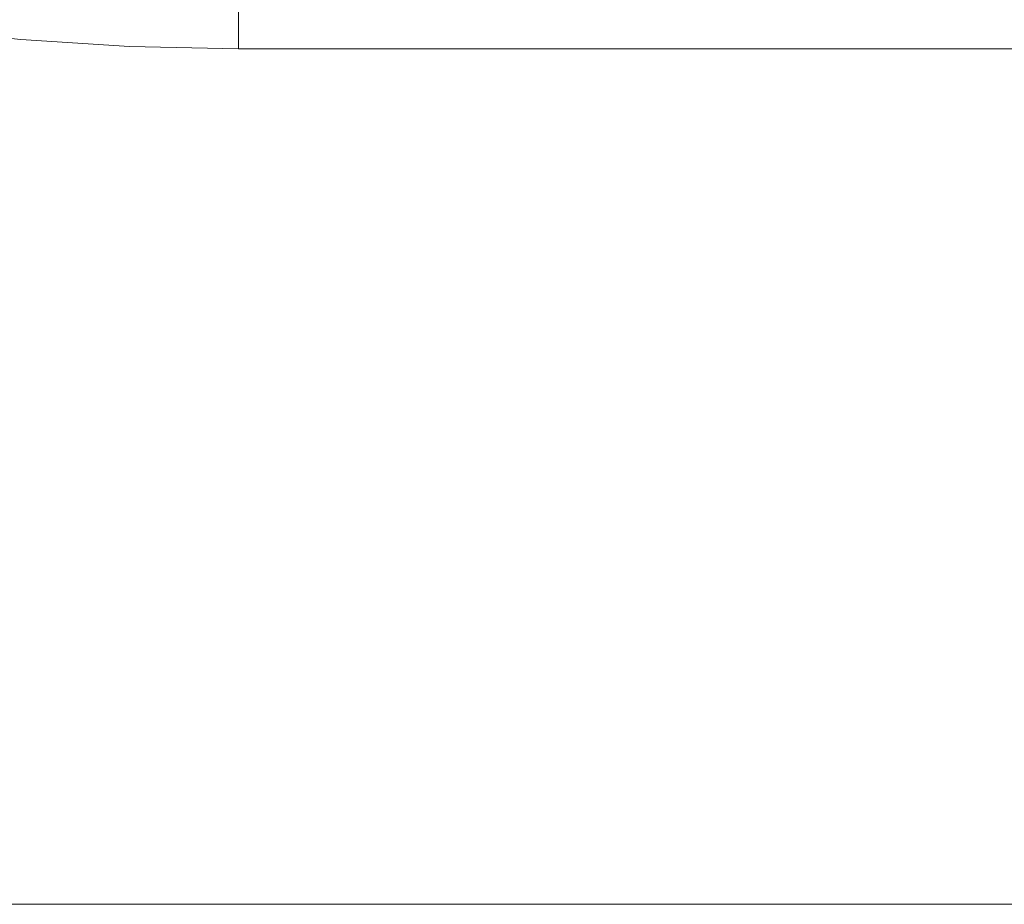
# Model space of a CAD drawing. Header units: centimetres. Extents: x -26.3 to 27.5, y 5.9 to 64.6.
# Tile 112 of 256: x -8.012 to -7.897, y 6 to 6.104. Entities that reach past the tile are written whole.
import ezdxf

# ---------------------------------------------------------------- set-up
doc = ezdxf.new("R2010")
doc.units = ezdxf.units.CM
doc.header["$LTSCALE"] = 2.54
doc.layers.add('Lucido design-1', color=7, linetype='Continuous')

# ---------------------------------------------------------------- blocks, each defined once
blk = doc.blocks.new('Gruppo-3-1')
at = {"color": 7, "linetype": 'Continuous', "lineweight": 9}
for points in [[(-25.98654, 7.60021, -743.11416), (-25.98654, 6.00021, -743.11416), (27.11346, 6.00021, -743.11416), (27.11346, 7.60021, -743.11416)], [(-25.98654, 7.60021, -779.21416), (-25.98654, 6.00021, -779.21416), (27.11346, 6.00021, -779.21416), (27.11346, 7.60021, -779.21416)]]:
    blk.add_3dface(points, dxfattribs=at)
for points, invisible_edges in [([(-8.01198, 6.10129, -743.91416), (-8.02464, 6.10264, -743.91416), (-8.02409, 6.10697, -743.91407), (-8.01161, 6.10564, -743.91407)], 14), ([(-8.01198, 6.10129, -780.01416), (-8.02464, 6.10264, -780.01416), (-8.02409, 6.10697, -780.01407), (-8.01161, 6.10564, -780.01407)], 14), ([(-7.99927, 6.10048, -743.91416), (-8.01198, 6.10129, -743.91416), (-8.01161, 6.10564, -743.91407), (-7.99908, 6.10484, -743.91407)], 14), ([(-7.99927, 6.10048, -780.01416), (-8.01198, 6.10129, -780.01416), (-8.01161, 6.10564, -780.01407), (-7.99908, 6.10484, -780.01407)], 14), ([(-7.98654, 6.10021, -743.91416), (-7.99927, 6.10048, -743.91416), (-7.99908, 6.10484, -743.91407), (-7.98654, 6.10457, -743.91407)], 6), ([(-7.98654, 6.10021, -780.01416), (-7.99927, 6.10048, -780.01416), (-7.99908, 6.10484, -780.01407), (-7.98654, 6.10457, -780.01407)], 6), ([(-7.98654, 6.10457, -743.91407), (9.11346, 6.10457, -743.91407), (9.11346, 6.10021, -743.91416), (-7.98654, 6.10021, -743.91416)], 1), ([(-7.98654, 6.10457, -780.01407), (9.11346, 6.10457, -780.01407), (9.11346, 6.10021, -780.01416), (-7.98654, 6.10021, -780.01416)], 1), ([(-8.02464, 6.10264, -743.91416), (-8.01198, 6.10129, -743.91416), (-25.98654, 6.00021, -743.91416)], 10), ([(-25.98654, 6.00021, -780.01416), (-8.02464, 6.10264, -780.01416), (-8.01198, 6.10129, -780.01416)], 9), ([(-25.98654, 6.00021, -743.91416), (-8.01198, 6.10129, -743.91416), (-7.99927, 6.10048, -743.91416)], 9), ([(-25.98654, 6.00021, -780.01416), (-8.01198, 6.10129, -780.01416), (-7.99927, 6.10048, -780.01416)], 9), ([(-25.98654, 6.00021, -743.91416), (-7.99927, 6.10048, -743.91416), (-7.98654, 6.10021, -743.91416)], 9), ([(-25.98654, 6.00021, -780.01416), (-7.99927, 6.10048, -780.01416), (-7.98654, 6.10021, -780.01416)], 9), ([(-7.98654, 6.10021, -743.91416), (9.11346, 6.10021, -743.91416), (-25.98654, 6.00021, -743.91416)], 10), ([(9.11346, 6.10021, -743.91416), (27.11346, 6.00021, -743.91416), (-25.98654, 6.00021, -743.91416)], 9), ([(-7.98654, 6.10021, -780.01416), (9.11346, 6.10021, -780.01416), (27.11346, 6.00021, -780.01416), (-25.98654, 6.00021, -780.01416)], 10), ([(27.11346, 5.9963, -743.11424), (27.11346, 6.00021, -743.11416), (-25.98654, 6.00021, -743.11416), (-25.98654, 5.9963, -743.11424)], 8), ([(27.11346, 5.9963, -779.21424), (27.11346, 6.00021, -779.21416), (-25.98654, 6.00021, -779.21416), (-25.98654, 5.9963, -779.21424)], 8)]:
    blk.add_3dface(points, dxfattribs=dict(at, invisible_edges=invisible_edges))
blk = doc.blocks.new('Gruppo-4-1')
at = {"color": 7}
blk.add_blockref('Gruppo-3-1', (0, 0), dxfattribs=at)

msp = doc.modelspace()

# ---------------------------------------------------------------- block references
at = {"layer": 'Lucido design-1', "color": 7}
msp.add_blockref('Gruppo-4-1', (0, 0), dxfattribs=at)

doc.saveas('drawing.dxf')
